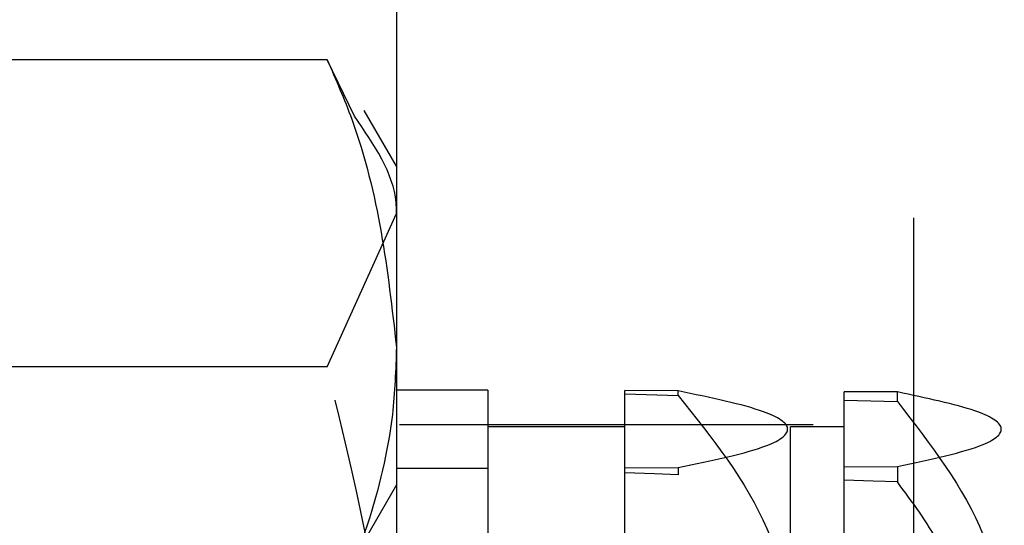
# Model space of a CAD drawing. Header units: inches. Extents: x 1772 to 2706, y -534 to -52.
# Tile 211 of 256: x 1873.537 to 1873.775, y -381.225 to -381.103. Entities that reach past the tile are written whole.
import ezdxf

# ---------------------------------------------------------------- set-up
doc = ezdxf.new("R2010")
doc.units = ezdxf.units.IN
doc.header["$LTSCALE"] = 0.5
doc.header["$MEASUREMENT"] = 0
doc.linetypes.add('HIDDEN', pattern=[0.225, 0.15, -0.075])
doc.layers.add('SID-M-H', color=4, linetype='HIDDEN')
doc.layers.add('SID-M-S', color=105, linetype='Continuous')

msp = doc.modelspace()

# ---------------------------------------------------------------- linework, layer by layer
at = {"layer": 'SID-M-H'}
for p, q in [((1873.75341, -380.95102), (1873.75341, -381.70102)), ((1873.61166, -381.18705), (1873.62841, -381.1499)), ((1873.61166, -381.18705), (1873.52015, -381.18705)), ((1873.65049, -381.19262), (1873.62841, -381.19262)), ((1873.65049, -381.19262), (1873.65049, -381.45942)), ((1873.68362, -381.45927), (1873.68362, -381.19277)), ((1873.69652, -381.19283), (1873.68362, -381.19277)), ((1873.69652, -381.19391), (1873.69652, -381.19283)), ((1873.73662, -381.45902), (1873.73662, -381.19302)), ((1873.74952, -381.19308), (1873.73662, -381.19302)), ((1873.68362, -381.19354), (1873.69652, -381.19391)), ((1873.73662, -381.19504), (1873.74952, -381.19541)), ((1873.74952, -381.19541), (1873.74952, -381.19308)), ((1873.92917, -381.20102), (1873.62841, -381.20102)), ((1873.68362, -381.20152), (1873.65049, -381.20152)), ((1873.72371, -381.45052), (1873.72371, -381.20152)), ((1873.73662, -381.20152), (1873.72371, -381.20152)), ((1873.65049, -381.21159), (1873.62841, -381.21159)), ((1873.68362, -381.21144), (1873.69652, -381.21138)), ((1873.69652, -381.21138), (1873.69652, -381.21309)), ((1873.73662, -381.21119), (1873.74952, -381.21113)), ((1873.74952, -381.21113), (1873.74952, -381.21485)), ((1873.6908, -381.2129), (1873.68362, -381.21267)), ((1873.69652, -381.21309), (1873.6908, -381.2129)), ((1873.74371, -381.21465), (1873.73662, -381.21441)), ((1873.62841, -381.21552), (1873.61946, -381.23102)), ((1873.74952, -381.21485), (1873.74371, -381.21465))]:
    msp.add_line(p, q, dxfattribs=at)
for points, knots in [([(1873.62841, -381.1499), (1873.6284, -381.14902), (1873.62832, -381.14108), (1873.62298, -381.13329), (1873.61823, -381.12637)], [0, 0, 0, 0, 0.110865, 1, 1, 1, 1]), ([(1873.62841, -381.29368), (1873.62839, -381.29115), (1873.62815, -381.25514), (1873.61961, -381.21986), (1873.61166, -381.18705)], [0, 0, 0, 0, 0.0701975, 1, 1, 1, 1]), ([(1873.69652, -381.21138), (1873.70478, -381.20966), (1873.71871, -381.20676), (1873.72493, -381.20194), (1873.71787, -381.19726), (1873.70436, -381.19446), (1873.69652, -381.19283)], [0, 0, 0, 0, 0.3013153, 0.5078203, 0.7147228, 1, 1, 1, 1]), ([(1873.69652, -381.19391), (1873.70478, -381.20428), (1873.71871, -381.22176), (1873.72493, -381.25084), (1873.71787, -381.27909), (1873.70436, -381.29598), (1873.69652, -381.30577)], [0, 0, 0, 0, 0.301315, 0.50782, 0.714723, 1, 1, 1, 1]), ([(1873.74952, -381.21113), (1873.75759, -381.2094), (1873.77118, -381.2065), (1873.77652, -381.20169), (1873.76912, -381.19722), (1873.75654, -381.19456), (1873.74952, -381.19308)], [0, 0, 0, 0, 0.3088525, 0.5205761, 0.7325176, 1, 1, 1, 1]), ([(1873.74952, -381.19541), (1873.75759, -381.20581), (1873.77118, -381.22333), (1873.77652, -381.25236), (1873.76912, -381.27932), (1873.75654, -381.29533), (1873.74952, -381.30426)], [0, 0, 0, 0, 0.308852, 0.520576, 0.732518, 1, 1, 1, 1]), ([(1873.69652, -381.34349), (1873.69963, -381.33921), (1873.71016, -381.3247), (1873.72234, -381.29948), (1873.72428, -381.26342), (1873.71233, -381.23507), (1873.70039, -381.21847), (1873.69652, -381.21309)], [0, 0, 0, 0, 0.109863, 0.37209, 0.575506, 0.86224, 1, 1, 1, 1]), ([(1873.76809, -381.25236), (1873.76574, -381.24462), (1873.76167, -381.23117), (1873.75314, -381.21971), (1873.74952, -381.21485)], [0, 0, 0, 0, 0.576313, 1, 1, 1, 1])]:
    msp.add_open_spline(points, degree=3, knots=knots, dxfattribs=at)
at = {"layer": 'SID-M-S'}
for p, q in [((1873.62841, -368.35102), (1873.62841, -387.35102)), ((1873.61166, -381.11276), (1873.52015, -381.11276)), ((1873.61823, -381.12637), (1873.61166, -381.11276)), ((1873.62841, -381.13852), (1873.6206, -381.125))]:
    msp.add_line(p, q, dxfattribs=at)
for points, knots in [([(1873.61166, -381.11276), (1873.61374, -381.11753), (1873.62362, -381.14016), (1873.6263, -381.16369), (1873.62841, -381.18225)], [0, 0, 0, 0, 0.211001, 1, 1, 1, 1]), ([(1873.62841, -381.18225), (1873.62822, -381.1877), (1873.62742, -381.21121), (1873.61851, -381.23413), (1873.61166, -381.25173)], [0, 0, 0, 0, 0.2318493, 1, 1, 1, 1])]:
    msp.add_open_spline(points, degree=3, knots=knots, dxfattribs=at)

doc.saveas('drawing.dxf')
